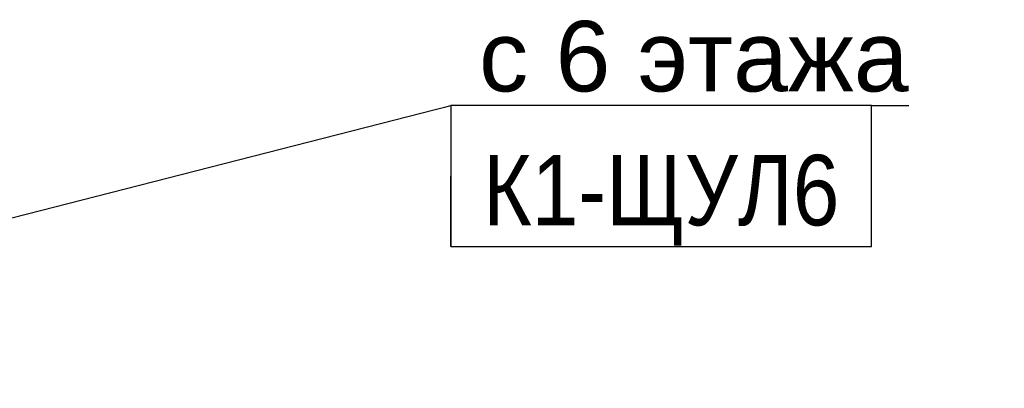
# Model space of a CAD drawing. Header units: millimetres. Extents: x -277772 to 277599, y -59564 to 282085.
# Tile 34 of 190: x -133500 to -130009, y -8656 to -7348. Entities that reach past the tile are written whole.
import ezdxf
from ezdxf import colors
from ezdxf.entities.mleader import LeaderData, LeaderLine
from ezdxf.enums import TextEntityAlignment as Align
from ezdxf.math import Vec2, Vec3

# ---------------------------------------------------------------- set-up
doc = ezdxf.new("R2018")
doc.units = ezdxf.units.MM
doc.set_wipeout_variables(frame=1)
doc.layers.add('КИП_выноска', color=6, linetype='Continuous', lineweight=25)
doc.styles.add('CP.Text', font='arial.ttf')
doc.styles.add('GOST 2.304', font='arial.ttf', dxfattribs={"width": 0.85})

# ---------------------------------------------------------------- blocks, each defined once
blk = doc.blocks.new('_None')
blk = doc.blocks.new('*U11')
at = {"color": 0, "linetype": 'Continuous', "lineweight": 30, "ltscale": 75, "width": 0.85, "flags": 104}
blk.add_attdef('ПРИМЕЧАНИЕ_1', text='', height=2.5, dxfattribs=at).set_placement((7.46, 3.611), align=Align.BOTTOM_CENTER)
at = {"color": 0, "lineweight": 30, "style": 'GOST 2.304', "width": 0.85}
for tag, p in [('ИМЯ_КАБЕЛЯ_2', (7.46, -7.5)), ('ИМЯ_КАБЕЛЯ_3', (7.46, -12.5)), ('ИМЯ_КАБЕЛЯ_4', (7.46, -17.5)), ('ИМЯ_КАБЕЛЯ_5', (7.46, -22.5)), ('ИМЯ_КАБЕЛЯ_6', (7.46, -27.5)), ('ИМЯ_КАБЕЛЯ_7', (7.46, -32.5)), ('ИМЯ_КАБЕЛЯ_8', (7.46, -37.5)), ('ИМЯ_КАБЕЛЯ_9', (7.46, -42.5))]:
    blk.add_attdef(tag, text='', height=2.5, dxfattribs=at).set_placement(p, align=Align.BOTTOM_CENTER)
at = {"color": 0, "lineweight": 30, "width": 0.85, "flags": 104}
blk.add_attdef('ПРИМЕЧАНИЕ_2', text='', height=2.5, dxfattribs=at).set_placement((7.46, -7.53), align=Align.BOTTOM_CENTER)
at = {"linetype": 'Continuous'}
blk.add_wipeout([(0, 2.5), (14.919, 2.5), (14.919, -2.5), (0, -2.5)], dxfattribs=at)
at = {"color": 0}
blk.add_line((0, -2.5), (0, 0), dxfattribs=at)
at = {"color": 0, "linetype": 'Continuous'}
blk.add_lwpolyline([(0, -2.5), (14.919, -2.5), (14.919, 2.5), (0, 2.5)], close=True, dxfattribs=at)
at = {"color": 0, "lineweight": 30, "style": 'GOST 2.304', "width": 0.85}
blk.add_attdef('ИМЯ_КАБЕЛЯ_1', text='', height=2.5, dxfattribs=at).set_placement((7.46, -2.5), align=Align.BOTTOM_CENTER)

msp = doc.modelspace()

# ---------------------------------------------------------------- leaders
at = {"layer": 'КИП_выноска'}
ml = msp.add_multileader_mtext('Standard', dxfattribs=at)
ml.set_content('с 6 этажа', color=256, style='CP.Text')
ml.set_leader_properties(color=256, linetype='ByLayer', lineweight=-1)
ml.set_arrow_properties(name='NONE')
ml.build(insert=Vec2(0, 0))
ml.multileader.update_dxf_attribs({"has_dogleg": 0, "text_left_attachment_type": 6, "text_right_attachment_type": 6, "dogleg_length": 0.5, "arrow_head_size": 300})
ctx = ml.context
ctx.base_point, ctx.char_height, ctx.arrow_head_size, ctx.landing_gap_size, ctx.plane_origin = Vec3(-131971.2, -7652.7), 250, 300, 100, Vec3(-129447.3, -10312.6)
ctx.left_attachment, ctx.right_attachment = 6, 6
notes = []
notes.append((ctx, [(0, (1, 1, 0), (-131971.7, -7652.7), (1, 0), 0.5, [(0, [(-133826.9, -8127)], 0, [])])]))
ctx.mtext.insert, ctx.mtext.width, ctx.mtext.flow_direction = Vec3(-131871.2, -7352.7), 1862.474, 5
ctx.mtext.has_bg_fill, ctx.mtext.bg_color, ctx.mtext.bg_scale_factor, ctx.mtext.bg_transparency, ctx.mtext.use_window_bg_color = 1, -1027028792, 1.5, 0, 1
for ctx, leaders in notes:
    for number, flags, end, landing, length, lines in leaders:
        leader = LeaderData()
        leader.index, (leader.has_last_leader_line, leader.has_dogleg_vector, leader.attachment_direction) = number, flags
        leader.last_leader_point, leader.dogleg_vector, leader.dogleg_length = Vec3(end), Vec3(landing), length
        for number, points, colour, breaks in lines:
            line = LeaderLine()
            line.index, line.vertices, line.color, line.breaks = number, Vec3.list(points), colors.encode_raw_color(colour), breaks
            leader.lines.append(line)
        ctx.leaders.append(leader)

# ---------------------------------------------------------------- next in the draw order: block references
ref = msp.add_blockref('*U11', (-131971.2, -7902.7), dxfattribs=dict(at, xscale=100, yscale=100, zscale=100))
lines = msp.add_mtext('\\W0.8500;', dxfattribs={"layer": '0', "color": 0, "linetype": 'Continuous', "lineweight": 30, "ltscale": 75, "insert": (-131225.2, -7541.6), "char_height": 2.5, "attachment_point": 1})
ref.add_attrib('ПРИМЕЧАНИЕ_1', '', (-131225.2, -7541.6), dxfattribs={"flags": 104}).embed_mtext(lines)
ref.add_attrib('ИМЯ_КАБЕЛЯ_1', 'К1-ЩУЛ6', dxfattribs={"layer": '0', "color": 0, "lineweight": 30, "height": 250, "style": 'GOST 2.304', "width": 0.85}).set_placement((-131225.2, -8152.7), align=Align.BOTTOM_CENTER)
lines = msp.add_mtext('\\W0.8500;', dxfattribs={"layer": '0', "color": 0, "lineweight": 30, "insert": (-131225.2, -8655.7), "char_height": 2.5, "attachment_point": 1})
ref.add_attrib('ПРИМЕЧАНИЕ_2', '', (-131225.2, -8655.7), dxfattribs={"flags": 104}).embed_mtext(lines)

doc.saveas('drawing.dxf')
